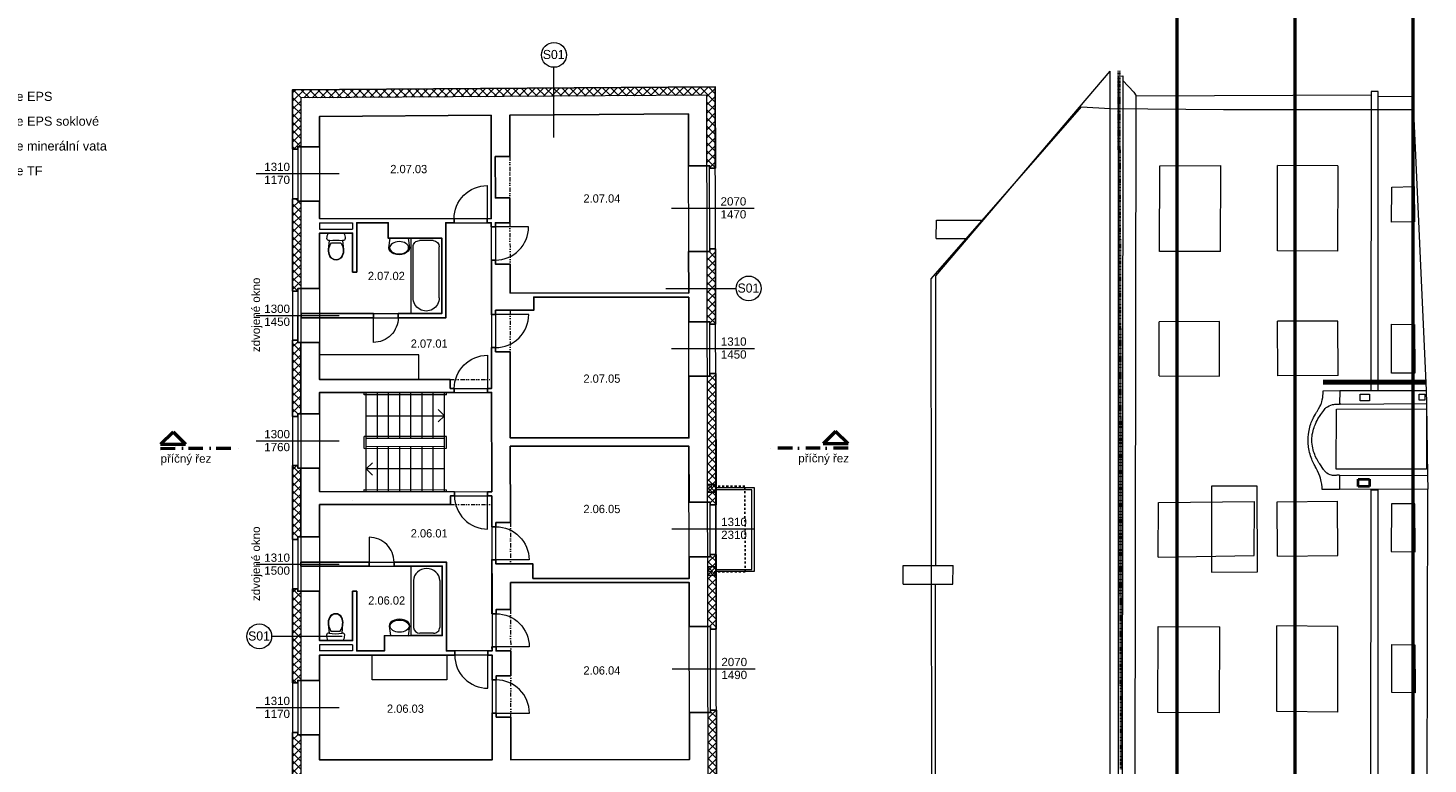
# Model space of a CAD drawing. Extents: x 9439 to 77518, y -36542 to 26174.
# Tile 6 of 7: x 43657 to 77470, y -8940 to 8852. Entities that reach past the tile are written whole.
import ezdxf

# ---------------------------------------------------------------- set-up
doc = ezdxf.new("R2010")
doc.units = 0
doc.header["$MEASUREMENT"] = 0
doc.set_wipeout_variables(frame=1)
for name, pattern in [('DGN Style 4', [0.565042, 0.282344, -0.141172, 0.000352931, -0.141172]), ('Wipeout_Contour', [1000, 0, -1000]), ('Čerchovaná', [670.277762, 352.777767, -176.388884, 0, -141.111112]), ('Čerchovaná se dvěma tečkami S', [250, 100, -40, 15, -40, 15, -40]), ('čárkovaná S', [100, 50, -50])]:
    doc.linetypes.add(name, pattern=pattern)
for name, color, linetype, lineweight in [('0_Číslo_pera__6', 190, 'Continuous', 70), ('2D BOD_Číslo_pera__1', 7, 'Continuous', 15), ('2D BOD_Číslo_pera__2', 1, 'Continuous', 25), ('2D VÝPLNĚ_Číslo_pera__4', 91, 'Continuous', 13), ('2D ČÁRY_Číslo_pera__1', 7, 'Continuous', 15), ('2D ČÁRY_Číslo_pera__2', 1, 'Continuous', 25), ('2D ČÁRY_Číslo_pera__3', 150, 'Continuous', 13), ('2D ČÁRY_Číslo_pera__5', 231, 'Continuous', 50), ('blok I_hromosvody_Číslo_pera__4', 91, 'Continuous', 13), ('blok I_okapy_Číslo_pera__5', 231, 'Continuous', 50), ('blok I_pohled2_ADSL_Číslo_pera__1', 7, 'Continuous', 15), ('blok I_pohled2_fasáda_Číslo_pera__1', 7, 'Continuous', 15), ('blok I_pohled2_fasáda_Číslo_pera__7', 7, 'Continuous', 20), ('blok I_pohled2_okna_Číslo_pera__3', 150, 'Continuous', 13), ('blok I_pohled2_střecha_Číslo_pera__1', 7, 'Continuous', 15), ('blok I_pohled4_terén_Číslo_pera__4', 91, 'Continuous', 13), ('komín_Číslo_pera__1', 7, 'Continuous', 15), ('NÁBYTEK A ZAŘÍZENÍ_Číslo_pera__3', 150, 'Continuous', 13), ('POZNÁMKY.TEXT_Číslo_pera__4', 91, 'Continuous', 13), ('zdi_Číslo_pera__1', 7, 'Continuous', 15), ('Č.M.', 6, 'Continuous', 13)]:
    doc.layers.add(name, color=color, linetype=linetype, lineweight=lineweight)
for name, color, linetype in [('2D ČÁRY', 7, 'Continuous'), ('NÁBYTEK A ZAŘÍZENÍ', 7, 'Continuous'), ('vodorovné konstrukce', 7, 'Continuous')]:
    doc.layers.add(name, color=color, linetype=linetype)
for name, color, linetype, lineweight, true_color in [('blok I_komíny_Číslo_pera__252', 7, 'Continuous', 13, 0x917be6), ('blok I_pohled2_terén_Číslo_pera__30', 7, 'Continuous', 13, 0xfed4ff), ('blok I_pohled2_zvonky_Číslo_pera__32', 7, 'Continuous', 40, 0x000066), ('vodorovné konstrukce_Číslo_pera__241', 9, 'Continuous', 13, 0x808080)]:
    doc.layers.add(name, color=color, linetype=linetype, lineweight=lineweight, true_color=true_color)
doc.styles.add('GENERATED_STYLE_2', font='arial.ttf')
doc.styles.add('GENERATED_STYLE_3', font='txt')
pattern_1 = [(45, (0, 0), (-98.99495, 98.99495), []), (135, (0, 0), (98.99495, 98.99495), [])]

# ---------------------------------------------------------------- blocks, each defined once
blk = doc.blocks.new('WC s nádržkou 1 11_2')
at = {"linetype": 'Wipeout_Contour', "ltscale": 15629.429493}
blk.add_wipeout([(31, 650), (18, 619), (8, 587), (2, 554), (0, 520), (5, 498), (20, 479), (40, 469), (64, 469), (41, 257), (39, 215), (44, 173), (54, 132), (70, 92), (97, 54), (132, 25), (174, 6), (220, 0), (266, 6), (308, 25), (343, 54), (370, 92), (386, 132), (396, 173), (401, 215), (399, 257), (376, 469), (400, 469), (420, 479), (435, 498), (440, 520), (438, 554), (432, 587), (422, 619), (409, 650)], dxfattribs=at).dxf.layer = 'NÁBYTEK A ZAŘÍZENÍ'
at = {"layer": 'NÁBYTEK A ZAŘÍZENÍ_Číslo_pera__3', "linetype": 'Continuous'}
for p, q in [((2, 554), (0, 520)), ((0, 520), (5, 498)), ((8, 587), (2, 554)), ((5, 498), (20, 479)), ((18, 619), (8, 587)), ((31, 650), (18, 619)), ((20, 479), (40, 469)), ((409, 650), (31, 650)), ((40, 469), (64, 469)), ((64, 469), (41, 257)), ((68, 341), (56, 299)), ((86, 381), (68, 341)), ((107, 419), (86, 381)), ((333, 419), (107, 419)), ((354, 381), (333, 419)), ((372, 341), (354, 381)), ((384, 299), (372, 341)), ((399, 257), (376, 469)), ((376, 469), (400, 469)), ((400, 469), (420, 479)), ((422, 619), (409, 650)), ((420, 479), (435, 498)), ((432, 587), (422, 619)), ((438, 554), (432, 587)), ((435, 498), (440, 520)), ((440, 520), (438, 554)), ((41, 257), (39, 215)), ((39, 215), (44, 173)), ((44, 173), (54, 132)), ((49, 256), (47, 215)), ((47, 215), (52, 174)), ((56, 299), (49, 256)), ((52, 174), (62, 134)), ((54, 132), (70, 92)), ((62, 134), (78, 96)), ((70, 92), (97, 54)), ((78, 96), (102, 60)), ((97, 54), (132, 25)), ((102, 60), (136, 32)), ((132, 25), (174, 6)), ((136, 32), (176, 14)), ((174, 6), (220, 0)), ((176, 14), (220, 8)), ((220, 8), (264, 14)), ((220, 0), (266, 6)), ((264, 14), (304, 32)), ((266, 6), (308, 25)), ((304, 32), (338, 60)), ((308, 25), (343, 54)), ((338, 60), (362, 96)), ((343, 54), (370, 92)), ((362, 96), (378, 134)), ((370, 92), (386, 132)), ((378, 134), (388, 174)), ((391, 256), (384, 299)), ((386, 132), (396, 173)), ((388, 174), (393, 215)), ((393, 215), (391, 256)), ((396, 173), (401, 215)), ((401, 215), (399, 257))]:
    blk.add_line(p, q, dxfattribs=at)
blk.add_ellipse((220, -298), major_axis=(785, 0), ratio=0.9963, start_param=1.370375, end_param=1.771221, dxfattribs=at)
blk = doc.blocks.new('Vana 01 11_2')
at = {"layer": 'NÁBYTEK A ZAŘÍZENÍ_Číslo_pera__3', "linetype": 'Continuous'}
for p, q in [((0, 0), (0, 750)), ((0, 750), (1826, 750)), ((1445, 690), (213, 690)), ((1826, 750), (1826, 0)), ((61, 210), (61, 540)), ((0, 0), (1826, 0)), ((1445, 60), (213, 60))]:
    blk.add_line(p, q, dxfattribs=at)
for centre, major_axis, start_param, end_param in [((213, 540), (152, 0), 1.570796, 3.141593), ((1445, 375), (319, 0), 4.712389, 7.853982), ((213, 210), (152, 0), 3.141593, 4.712389)]:
    blk.add_ellipse(centre, major_axis=major_axis, ratio=0.985946, start_param=start_param, end_param=end_param, dxfattribs=at)
blk = doc.blocks.new('Umyvadlo oválné 11_3')
at = {"linetype": 'Wipeout_Contour', "ltscale": 6090.690526}
blk.add_wipeout([(0, 169), (2, 146), (9, 124), (19, 104), (43, 74), (73, 49), (129, 22), (188, 6), (250, 0), (312, 6), (371, 22), (427, 49), (457, 74), (481, 104), (491, 124), (498, 146), (500, 169), (469, 400), (31, 400), (-1, 169)], dxfattribs=at).dxf.layer = 'NÁBYTEK A ZAŘÍZENÍ'
at = {"layer": 'NÁBYTEK A ZAŘÍZENÍ_Číslo_pera__3', "linetype": 'Continuous'}
for p, q in [((31, 400), (-1, 169)), ((32, 400), (31, 400)), ((469, 400), (31, 400)), ((469, 400), (468, 400)), ((500, 169), (469, 400))]:
    blk.add_line(p, q, dxfattribs=at)
blk.add_ellipse((249, 169), major_axis=(-250, 0), ratio=0.674026, start_param=0, end_param=3.141593, dxfattribs=at)
blk.add_ellipse((250, 169), major_axis=(-229, 0), ratio=0.643386, dxfattribs=at)
blk = doc.blocks.new('WC s nádržkou 1 11')
at = {"linetype": 'Wipeout_Contour', "ltscale": 15629.429493}
blk.add_wipeout([(31, 650), (18, 619), (8, 587), (2, 554), (0, 520), (5, 498), (20, 479), (40, 469), (64, 469), (41, 257), (39, 215), (44, 173), (54, 132), (70, 92), (97, 54), (132, 25), (174, 6), (220, 0), (266, 6), (308, 25), (343, 54), (370, 92), (386, 132), (396, 173), (401, 215), (399, 257), (376, 469), (400, 469), (420, 479), (435, 498), (440, 520), (438, 554), (432, 587), (422, 619), (409, 650)], dxfattribs=at).dxf.layer = 'NÁBYTEK A ZAŘÍZENÍ'
at = {"layer": 'NÁBYTEK A ZAŘÍZENÍ_Číslo_pera__3', "linetype": 'Continuous'}
for p, q in [((2, 554), (0, 520)), ((0, 520), (5, 498)), ((8, 587), (2, 554)), ((5, 498), (20, 479)), ((18, 619), (8, 587)), ((31, 650), (18, 619)), ((20, 479), (40, 469)), ((409, 650), (31, 650)), ((40, 469), (64, 469)), ((64, 469), (41, 257)), ((68, 341), (56, 299)), ((86, 381), (68, 341)), ((107, 419), (86, 381)), ((333, 419), (107, 419)), ((354, 381), (333, 419)), ((372, 341), (354, 381)), ((384, 299), (372, 341)), ((399, 257), (376, 469)), ((376, 469), (400, 469)), ((400, 469), (420, 479)), ((422, 619), (409, 650)), ((420, 479), (435, 498)), ((432, 587), (422, 619)), ((438, 554), (432, 587)), ((435, 498), (440, 520)), ((440, 520), (438, 554)), ((41, 257), (39, 215)), ((39, 215), (44, 173)), ((44, 173), (54, 132)), ((49, 256), (47, 215)), ((47, 215), (52, 174)), ((56, 299), (49, 256)), ((52, 174), (62, 134)), ((54, 132), (70, 92)), ((62, 134), (78, 96)), ((70, 92), (97, 54)), ((78, 96), (102, 60)), ((97, 54), (132, 25)), ((102, 60), (136, 32)), ((132, 25), (174, 6)), ((136, 32), (176, 14)), ((174, 6), (220, 0)), ((176, 14), (220, 8)), ((220, 8), (264, 14)), ((220, 0), (266, 6)), ((264, 14), (304, 32)), ((266, 6), (308, 25)), ((304, 32), (338, 60)), ((308, 25), (343, 54)), ((338, 60), (362, 96)), ((343, 54), (370, 92)), ((362, 96), (378, 134)), ((370, 92), (386, 132)), ((378, 134), (388, 174)), ((391, 256), (384, 299)), ((386, 132), (396, 173)), ((388, 174), (393, 215)), ((393, 215), (391, 256)), ((396, 173), (401, 215)), ((401, 215), (399, 257))]:
    blk.add_line(p, q, dxfattribs=at)
blk.add_ellipse((220, -298), major_axis=(785, 0), ratio=0.9963, start_param=1.370375, end_param=1.771221, dxfattribs=at)
blk = doc.blocks.new('Vana 01 11_4')
at = {"layer": 'NÁBYTEK A ZAŘÍZENÍ_Číslo_pera__3', "linetype": 'Continuous'}
for p, q in [((0, 0), (0, 751)), ((0, 751), (1678, 751)), ((1329, 691), (196, 691)), ((1678, 751), (1678, 0)), ((56, 210), (56, 541)), ((0, 0), (1678, 0)), ((1329, 60), (196, 60))]:
    blk.add_line(p, q, dxfattribs=at)
for centre, major_axis, start_param, end_param in [((196, 541), (0, 150), 0, 1.570796), ((1329, 375), (0, 315), 3.141593, 6.283185), ((196, 210), (0, 150), 1.570796, 3.141593)]:
    blk.add_ellipse(centre, major_axis=major_axis, ratio=0.931448, start_param=start_param, end_param=end_param, dxfattribs=at)
blk = doc.blocks.new('Umyvadlo oválné 11_4')
at = {"linetype": 'Wipeout_Contour', "ltscale": 6090.690526}
blk.add_wipeout([(0, 169), (2, 146), (9, 124), (19, 104), (43, 74), (73, 49), (129, 22), (188, 6), (250, 0), (312, 6), (371, 22), (427, 49), (457, 74), (481, 104), (491, 124), (498, 146), (500, 169), (469, 400), (31, 400), (-1, 169)], dxfattribs=at).dxf.layer = 'NÁBYTEK A ZAŘÍZENÍ'
at = {"layer": 'NÁBYTEK A ZAŘÍZENÍ_Číslo_pera__3', "linetype": 'Continuous'}
for p, q in [((31, 400), (-1, 169)), ((32, 400), (31, 400)), ((469, 400), (31, 400)), ((469, 400), (468, 400)), ((500, 169), (469, 400))]:
    blk.add_line(p, q, dxfattribs=at)
blk.add_ellipse((249, 169), major_axis=(-250, 0), ratio=0.674026, start_param=0, end_param=3.141593, dxfattribs=at)
blk.add_ellipse((250, 169), major_axis=(-229, 0), ratio=0.643386, dxfattribs=at)
blk = doc.blocks.new('LINE_13061', base_point=(51242, -5854))
at = {"layer": 'vodorovné konstrukce_Číslo_pera__241', "linetype": 'Continuous'}
blk.add_line((51242, -5854), (49542, -5854), dxfattribs=at)
blk.add_circle((49242, -5854), 300, dxfattribs=at)
blk = doc.blocks.new('LINE_13063', base_point=(56360, 6201))
at = {"layer": 'vodorovné konstrukce_Číslo_pera__241', "linetype": 'Continuous'}
blk.add_line((56360, 6201), (56360, 7901), dxfattribs=at)
blk.add_circle((56360, 8201), 300, dxfattribs=at)
blk = doc.blocks.new('LINE_13307', base_point=(59062, 2556))
at = {"layer": 'vodorovné konstrukce_Číslo_pera__241', "linetype": 'Continuous'}
blk.add_line((59062, 2556), (60762, 2556), dxfattribs=at)
blk.add_circle((61062, 2556), 300, dxfattribs=at)
blk = doc.blocks.new('LINE_13733', base_point=(53715, -1807))
at = {"layer": '2D ČÁRY_Číslo_pera__3', "linetype": 'Continuous'}
for p, q in [((51825, -1807), (51975, -1657)), ((53715, -1807), (51825, -1807)), ((51825, -1807), (51975, -1957))]:
    blk.add_line(p, q, dxfattribs=at)
blk = doc.blocks.new('LINE_13734', base_point=(51825, -520))
at = {"layer": '2D ČÁRY_Číslo_pera__3', "linetype": 'Continuous'}
for p, q in [((51825, -520), (53715, -520)), ((53715, -520), (53565, -370)), ((53715, -520), (53565, -670))]:
    blk.add_line(p, q, dxfattribs=at)

msp = doc.modelspace()

# ---------------------------------------------------------------- hatches: boundary and pattern name
at = {"layer": '2D VÝPLNĚ_Číslo_pera__4', "linetype": 'Continuous'}
h = msp.add_hatch(dxfattribs=at)
h.set_pattern_fill('TEPELNA_IZOLACE_EPS', color=256, style=0, pattern_type=2)
h.set_pattern_definition(pattern_1)
h.paths.add_polyline_path([(59996, 7226), (60056, 7226), (60059, 5523), (60119, 5523), (60120, 5463), (60260, 5463), (60256, 7427), (50048, 7359), (50048, 5922), (50172, 5922), (50172, 5982), (50248, 5982), (50248, 7160)], flags=0)
h = msp.add_hatch(dxfattribs=at)
h.set_pattern_fill('TEPELNA_IZOLACE_EPS', color=256, style=0, pattern_type=2)
h.set_pattern_definition(pattern_1)
h.paths.add_polyline_path([(50048, 2491), (50172, 2491), (50172, 2551), (50248, 2551), (50248, 4666), (50172, 4666), (50172, 4726), (50048, 4726)], flags=0)
h = msp.add_hatch(dxfattribs=at)
h.set_pattern_fill('TEPELNA_IZOLACE_EPS', color=256, style=0, pattern_type=2)
h.set_pattern_definition(pattern_1)
h.paths.add_polyline_path([(60263, 3511), (60123, 3510), (60123, 3450), (60063, 3450), (60064, 1752), (60124, 1752), (60124, 1692), (60264, 1693)], flags=0)
h = msp.add_hatch(dxfattribs=at)
h.set_pattern_fill('TEPELNA_IZOLACE_EPS', color=256, style=0, pattern_type=2)
h.set_pattern_definition(pattern_1)
h.paths.add_polyline_path([(50048, 1307), (50048, -538), (50172, -538), (50172, -478), (50248, -478), (50248, 1247), (50172, 1247), (50172, 1307)], flags=0)
h = msp.add_hatch(dxfattribs=at)
h.set_pattern_fill('TEPELNA_IZOLACE_EPS', color=256, style=0, pattern_type=2)
h.set_pattern_definition(pattern_1)
h.paths.add_polyline_path([(60134, -2672), (60274, -2672), (60268, 499), (60128, 499), (60128, 439), (60068, 439), (60074, -2612), (60134, -2612)], flags=0)
h = msp.add_hatch(dxfattribs=at)
h.set_pattern_fill('TEPELNA_IZOLACE_EPS', color=256, style=0, pattern_type=2)
h.set_pattern_definition(pattern_1)
h.paths.add_polyline_path([(50248, -3451), (50248, -1787), (50172, -1787), (50172, -1727), (50048, -1727), (50048, -3511), (50172, -3511), (50172, -3451)], flags=0)
h = msp.add_hatch(dxfattribs=at)
h.set_pattern_fill('TEPELNA_IZOLACE_EPS', color=256, style=0, pattern_type=2)
h.set_pattern_definition(pattern_1)
h.paths.add_polyline_path([(60276, -3872), (60136, -3873), (60136, -3933), (60076, -3933), (60079, -5618), (60139, -5618), (60139, -5677), (60279, -5677)], flags=0)
h = msp.add_hatch(dxfattribs=at)
h.set_pattern_fill('TEPELNA_IZOLACE_EPS', color=256, style=0, pattern_type=2)
h.set_pattern_definition(pattern_1)
h.paths.add_polyline_path([(50048, -6977), (50172, -6977), (50172, -6917), (50248, -6917), (50248, -4764), (50172, -4764), (50172, -4704), (50048, -4704)], flags=0)
h = msp.add_hatch(dxfattribs=at)
h.set_pattern_fill('TEPELNA_IZOLACE_EPS', color=256, style=0, pattern_type=2)
h.set_pattern_definition(pattern_1)
h.paths.add_polyline_path([(60282, -7635), (60142, -7636), (60142, -7696), (60082, -7696), (60088, -10869), (60148, -10869), (60148, -10929), (60288, -10928)], flags=0)
h = msp.add_hatch(dxfattribs=at)
h.set_pattern_fill('TEPELNA_IZOLACE_EPS', color=256, style=0, pattern_type=2)
h.set_pattern_definition(pattern_1)
h.paths.add_polyline_path([(50248, -9920), (50248, -8234), (50172, -8234), (50172, -8174), (50048, -8174), (50048, -9980), (50172, -9980), (50172, -9920)], flags=0)

# ---------------------------------------------------------------- linework, layer by layer
at = {"layer": '0_Číslo_pera__6', "linetype": 'Continuous'}
msp.add_line((74936, 287), (77425, 290), dxfattribs=at)
at = {"layer": '2D BOD_Číslo_pera__1', "linetype": 'Continuous', "flags": 128}
for points in [[(60073, -2373), (60073, -2173), (60273, -2173), (60273, -2373)], [(60273, -4288), (60273, -2258), (61193, -2258), (61193, -4288)], [(60273, -4238), (61143, -4238), (61143, -2308), (60273, -2308)], [(60073, -4173), (60073, -4373), (60273, -4373), (60273, -4173)]]:
    msp.add_lwpolyline(points, close=True, dxfattribs=at)
at = {"layer": '2D BOD_Číslo_pera__2', "linetype": 'Continuous', "flags": 128}
for points in [[(59609, 5523), (60119, 5523), (60120, 5463), (60260, 5463), (60256, 7427), (50048, 7359), (50048, 5922), (50172, 5922), (50172, 5982), (50698, 5982)], [(50698, 4666), (50172, 4666), (50172, 4726), (50048, 4726), (50048, 2491), (50172, 2491), (50172, 2551), (50698, 2551)], [(59614, 1752), (60124, 1752), (60124, 1692), (60264, 1693), (60263, 3511), (60123, 3510), (60123, 3450), (59613, 3450)], [(50698, 1247), (50172, 1247), (50172, 1307), (50048, 1307), (50048, -538), (50172, -538), (50172, -478), (50698, -478)], [(59624, -2612), (60134, -2612), (60134, -2672), (60274, -2672), (60268, 499), (60128, 499), (60128, 439), (59618, 439)], [(50698, -1787), (50172, -1787), (50172, -1727), (50048, -1727), (50048, -3511), (50172, -3511), (50172, -3451), (50698, -3451)], [(59629, -5618), (60139, -5618), (60139, -5677), (60279, -5677), (60276, -3872), (60136, -3873), (60136, -3933), (59626, -3933)], [(59638, -10869), (60148, -10869), (60148, -10929), (60288, -10928), (60282, -7635), (60142, -7636), (60142, -7696), (59632, -7696)], [(50698, -8234), (50172, -8234), (50172, -8174), (50048, -8174), (50048, -9980), (50172, -9980), (50172, -9920), (50698, -9920)]]:
    msp.add_lwpolyline(points, dxfattribs=at)
at = {"layer": '2D ČÁRY_Číslo_pera__1', "linetype": 'Continuous'}
for p, q in [((60256, 7427), (50048, 7359)), ((50048, 7359), (50048, -16803)), ((60056, 7226), (50248, 7160)), ((50248, 7160), (50248, -14687)), ((59996, 7226), (59996, 7226)), ((60116, -26726), (60056, 7226)), ((60316, -26926), (60256, 7427)), ((59607, 6773), (55292, 6744)), ((59615, 2444), (59607, 6773)), ((54842, 6741), (50698, 6713)), ((50698, 6713), (50698, 4243)), ((50172, 5922), (50048, 5922)), ((50172, 5982), (50698, 5982)), ((50172, 5982), (50172, 4666)), ((54943, 5743), (55295, 5744)), ((60119, 5523), (59609, 5523)), ((60123, 3450), (60119, 5523)), ((60120, 5463), (60260, 5463)), ((54946, 4743), (55296, 4744)), ((50172, 4726), (50048, 4726)), ((50172, 4666), (50698, 4666)), ((50698, 4243), (54846, 4243)), ((50698, 4143), (51498, 4143)), ((50698, 4143), (50698, 3993)), ((51498, 4143), (51498, 3993)), ((51598, 4143), (52359, 4143)), ((51598, 4143), (51598, 2951)), ((53747, 4143), (54847, 4143)), ((54946, 4143), (55298, 4144)), ((50698, 3893), (50698, 354)), ((51498, 3893), (51498, 2951)), ((60123, 3450), (59613, 3450)), ((60123, 3510), (60263, 3511)), ((54948, 3143), (55299, 3144)), ((51498, 2951), (51598, 2951)), ((50172, 2491), (50048, 2491)), ((50172, 2551), (50698, 2551)), ((50172, 2551), (50172, 1247)), ((59621, -1059), (59615, 2344)), ((50172, 1898), (50048, 1898)), ((50048, 1898), (50048, 1307)), ((50172, 1247), (50172, 1898)), ((50248, 1949), (53650, 1949)), ((50253, 1849), (53750, 1849)), ((60124, 1752), (59614, 1752)), ((60128, 439), (60124, 1752)), ((60124, 1692), (60264, 1693)), ((50172, 1307), (50048, 1307)), ((50048, 1307), (50048, -538)), ((50172, 1247), (50698, 1247)), ((50248, 1247), (50172, 1247)), ((50248, -478), (50248, 1247)), ((54952, 1026), (55302, 1027)), ((50698, 354), (53854, 352)), ((53854, 140), (53854, 352)), ((60128, 439), (59618, 439)), ((60128, 499), (60268, 499)), ((50698, 44), (50698, -2356)), ((50698, 44), (54853, 41)), ((51825, -2357), (51825, 32)), ((52095, -1072), (52095, 32)), ((52365, -1072), (52365, 32)), ((52635, -1072), (52635, 32)), ((52905, -1072), (52905, 32)), ((53175, -1072), (53175, 32)), ((53445, -1072), (53445, 32)), ((53715, -2357), (53715, 32)), ((53854, 140), (54853, 140)), ((50172, -538), (50048, -538)), ((50048, -538), (50172, -538)), ((50172, -478), (50698, -478)), ((50172, -478), (50172, -1787)), ((50172, -538), (50172, -478)), ((50172, -478), (50248, -478)), ((53715, -1072), (51825, -1072)), ((51825, -1261), (53715, -1256)), ((52095, -2357), (52095, -1260)), ((52365, -2357), (52365, -1259)), ((52635, -2357), (52635, -1259)), ((52905, -2357), (52905, -1258)), ((53175, -2357), (53175, -1257)), ((53445, -2357), (53445, -1257)), ((55305, -1059), (59621, -1059)), ((55306, -1259), (59621, -1259)), ((59627, -4453), (59621, -1259)), ((50172, -1727), (50048, -1727)), ((50172, -1727), (50048, -1727)), ((50048, -1727), (50048, -3511)), ((50172, -1727), (50048, -1727)), ((50048, -1727), (50048, -3511)), ((50172, -1787), (50172, -1727)), ((50172, -1787), (50172, -1727)), ((50172, -1787), (50698, -1787)), ((50248, -1787), (50172, -1787)), ((50248, -1787), (50172, -1787)), ((50248, -3451), (50248, -1787)), ((50248, -3451), (50248, -1787)), ((50698, -2356), (54857, -2359)), ((60073, -2173), (60273, -2373)), ((60273, -2173), (60073, -2373)), ((50698, -2667), (53858, -2669)), ((51498, -2563), (51498, -2563)), ((53858, -2458), (53858, -2669)), ((53858, -2458), (54858, -2458)), ((60134, -2612), (59624, -2612)), ((60136, -3933), (60134, -2612)), ((60134, -2672), (60274, -2672)), ((54958, -3103), (55309, -3103)), ((50172, -3511), (50048, -3511)), ((50048, -3511), (50172, -3511)), ((50048, -3511), (50172, -3511)), ((50172, -3451), (50698, -3451)), ((50172, -3451), (50172, -4764)), ((50172, -3511), (50172, -3451)), ((50172, -3451), (50248, -3451)), ((50172, -3511), (50172, -3451)), ((50172, -3451), (50248, -3451)), ((50248, -4057), (53761, -4057)), ((60136, -3933), (59626, -3933)), ((60136, -3873), (60276, -3872)), ((50248, -4157), (53661, -4157)), ((60073, -4373), (60273, -4173)), ((60273, -4373), (60073, -4173)), ((50172, -4704), (50048, -4704)), ((55311, -4553), (59627, -4553)), ((55853, -4453), (59627, -4453)), ((59634, -8830), (59627, -4553)), ((50172, -4764), (50698, -4764)), ((51498, -4764), (51598, -4764)), ((51498, -4764), (51498, -5957)), ((51598, -4764), (51598, -6207)), ((54962, -5207), (55313, -5207)), ((60139, -5618), (59629, -5618)), ((60142, -7696), (60139, -5618)), ((60139, -5677), (60279, -5677)), ((51498, -6057), (51498, -6207)), ((51498, -6207), (50698, -6207)), ((54864, -6307), (50698, -6307)), ((50698, -6307), (50698, -8842)), ((52266, -6207), (51598, -6207)), ((54864, -6207), (53761, -6207)), ((54962, -6207), (55315, -6207)), ((50172, -6977), (50048, -6977)), ((50172, -6917), (50698, -6917)), ((50172, -6917), (50172, -8234)), ((54966, -6807), (55315, -6807)), ((60142, -7696), (59632, -7696)), ((60142, -7636), (60282, -7635)), ((54966, -7807), (55318, -7807)), ((50172, -8174), (50048, -8174)), ((50172, -8234), (50698, -8234))]:
    msp.add_line(p, q, dxfattribs=at)
at = {"layer": '2D ČÁRY_Číslo_pera__1', "linetype": 'Čerchovaná se dvěma tečkami S'}
for p, q in [((53854, 352), (54853, 353)), ((53858, -2669), (54858, -2667)), ((55318, -7807), (55315, -6807))]:
    msp.add_line(p, q, dxfattribs=at)
at = {"layer": '2D ČÁRY_Číslo_pera__1', "linetype": 'Continuous', "flags": 128}
for points in [[(53947, 4142), (53947, 4242, -0.414214), (54747, 5042), (54747, 4242), (54747, 4143)], [(54848, 3243), (54948, 3243, 0.414214), (55746, 4045), (54946, 4043), (54847, 4043)], [(52598, 1949), (52598, 1851, -0.414214), (51998, 1251), (51998, 1851), (51998, 1951)], [(54852, 1126), (54952, 1126, 0.414214), (55750, 1928), (54950, 1926), (54850, 1926)], [(53954, 40), (53954, 140, -0.414214), (54754, 940), (54754, 140), (54754, 41)], [(53958, -2358), (53958, -2459, 0.414214), (54758, -3259), (54758, -2459), (54758, -2359)], [(53958, -2358), (53958, -2459, 0.414214), (54758, -3259), (54758, -2459), (54758, -2359)], [(54858, -3203), (54958, -3203, -0.414214), (55758, -4003), (54958, -4003), (54859, -4003)], [(52498, -4157), (52498, -4060, 0.414214), (51898, -3460), (51898, -4060), (51898, -4159)], [(54862, -5307), (54962, -5307, -0.414214), (55762, -6107), (54962, -6107), (54863, -6107)], [(53964, -6207), (53964, -6307, 0.414214), (54764, -7107), (54764, -6307), (54764, -6207)], [(54867, -7707), (54966, -7707), (55766, -7707, 0.414214), (54966, -6907), (54865, -6907)]]:
    msp.add_lwpolyline(points, format="xyb", dxfattribs=at)
at = {"layer": '2D ČÁRY_Číslo_pera__2', "linetype": 'čárkovaná S'}
for p, q in [((60973, -2220), (60073, -2220)), ((60976, -4296), (60973, -2220)), ((60976, -4296), (60076, -4296))]:
    msp.add_line(p, q, dxfattribs=at)
at = {"layer": '2D ČÁRY_Číslo_pera__2', "linetype": 'Continuous', "flags": 128}
for points in [[(59613, 3450), (59615, 2444), (55299, 2447), (55299, 3144), (54948, 3143), (54948, 3243), (54848, 3243), (54850, 1926), (54950, 1926), (54949, 2027), (55872, 2027), (55873, 2347), (59615, 2344), (59614, 1752)], [(50698, -478), (50698, 44), (53954, 40), (53954, 140), (53854, 140), (53854, 352), (50698, 354), (50698, 1247)], [(59624, -2612), (59621, -1259), (55306, -1259), (55309, -3103), (54958, -3103), (54958, -3203), (54858, -3203), (54858, -2458), (54758, -2459), (54758, -2359), (54857, -2359), (54853, 41), (54754, 41), (54754, 140), (54853, 140), (54852, 1126), (54952, 1126), (54952, 1026), (55302, 1027), (55305, -1059), (59621, -1059), (59618, 439)], [(50698, -3451), (50698, -2667), (53858, -2669), (53858, -2458), (53958, -2459), (53958, -2358), (50698, -2356), (50698, -1787)], [(59629, -5618), (59627, -4553), (55311, -4553), (55313, -5207), (54962, -5207), (54962, -5307), (54862, -5307), (54859, -4003), (54958, -4003), (54958, -4103), (55851, -4103), (55853, -4453), (59627, -4453), (59626, -3933)], [(59632, -7696), (59634, -8830), (55318, -8836), (55318, -7807), (54966, -7807), (54966, -7707), (54867, -7707), (54868, -8836), (50698, -8842), (50698, -8234)]]:
    msp.add_lwpolyline(points, dxfattribs=at)
for points in [[(50253, 1849), (51998, 1849), (51998, 1951), (50253, 1951)], [(50248, -4157), (51898, -4157), (51898, -4057), (50248, -4057)], [(54764, -6207), (54764, -6307), (54864, -6307), (54865, -6907), (54966, -6907), (54966, -6807), (55315, -6807), (55315, -6207), (54962, -6207), (54962, -6107), (54863, -6107), (54864, -6207)]]:
    msp.add_lwpolyline(points, close=True, dxfattribs=at)
at = {"layer": '2D ČÁRY_Číslo_pera__3', "linetype": 'Continuous'}
for p, q in [((51775, -18), (51775, 32)), ((53765, -18), (53765, 32)), ((53765, -18), (51775, -18)), ((53765, -1022), (51775, -1022)), ((51775, -1311), (51775, -1022)), ((51775, -1311), (53765, -1306)), ((53765, -1306), (53765, -1022)), ((51775, -2306), (53765, -2311)), ((51775, -2357), (51775, -2306)), ((53765, -2361), (53765, -2311))]:
    msp.add_line(p, q, dxfattribs=at)
at = {"layer": '2D ČÁRY_Číslo_pera__3', "linetype": 'Continuous', "flags": 128}
for points in [[(50698, 354), (53098, 354), (53098, 954), (50698, 954)], [(51973, -6907), (51973, -6307), (53773, -6307), (53773, -6907)]]:
    msp.add_lwpolyline(points, close=True, dxfattribs=at)
at = {"layer": '2D ČÁRY_Číslo_pera__5', "linetype": 'Continuous'}
for p, q in [((74261, -32517), (74261, 15237)), ((77111, -32435), (77111, 15360)), ((71411, -32599), (71411, 15115)), ((46860, -1210), (47160, -910)), ((47160, -910), (47460, -1210)), ((63164, -903), (62864, -1203)), ((63464, -1203), (63164, -903)), ((46860, -1210), (47460, -1210)), ((63464, -1203), (62864, -1203))]:
    msp.add_line(p, q, dxfattribs=at)
at = {"layer": '2D ČÁRY_Číslo_pera__5', "linetype": 'Čerchovaná'}
for p, q in [((46860, -1310), (48860, -1303)), ((63464, -1303), (61464, -1303))]:
    msp.add_line(p, q, dxfattribs=at)
at = {"layer": 'blok I_hromosvody_Číslo_pera__4', "linetype": 'Continuous'}
for p, q in [((65474, 2786), (69103, 6948)), ((69103, 6948), (69797, 6909)), ((69797, 6909), (72534, 6885)), ((72534, 6885), (77109, 6882)), ((65494, -20745), (65474, 2786))]:
    msp.add_line(p, q, dxfattribs=at)
at = {"layer": 'blok I_komíny_Číslo_pera__252', "linetype": 'Continuous'}
for p, q in [((65594, 3766), (65600, 4203)), ((65600, 4203), (66728, 4203)), ((65594, 3766), (66356, 3766)), ((64794, -4591), (64796, -4145)), ((64796, -4145), (66000, -4145)), ((65997, -4591), (66000, -4145)), ((64794, -4591), (65997, -4591))]:
    msp.add_line(p, q, dxfattribs=at)
at = {"layer": 'blok I_okapy_Číslo_pera__5', "linetype": 'DGN Style 4'}
msp.add_line((70071, -9072), (70008, 7813), dxfattribs=at)
at = {"layer": 'blok I_pohled2_ADSL_Číslo_pera__1', "linetype": 'Continuous'}
for p, q in [((75828, -157), (75828, 3)), ((75828, 3), (76058, 3)), ((76058, 3), (76058, -157)), ((76058, -157), (75828, -157)), ((77253, -142), (77253, -2)), ((77253, -2), (77393, -2)), ((77393, -142), (77253, -142)), ((77393, -2), (77393, -142))]:
    msp.add_line(p, q, dxfattribs=at)
at = {"layer": 'blok I_pohled2_fasáda_Číslo_pera__1', "linetype": 'Continuous'}
for p, q in [((69991, 7689), (70102, 7697)), ((69996, -27222), (69991, 7689)), ((70102, 7697), (70070, -27219)), ((70102, 7697), (70099, 7579)), ((70099, 7579), (70368, 7300)), ((70368, 7300), (70422, 7210)), ((70379, -26735), (70422, 7210)), ((70422, 7210), (76098, 7234)), ((76098, 7313), (76091, 89)), ((76266, 7316), (76098, 7313)), ((76266, 89), (76266, 7316)), ((76266, 7201), (77113, 7197)), ((74937, 84), (75340, 88)), ((75340, 88), (75334, -242)), ((75340, 88), (75368, 88)), ((75368, 88), (77434, 90)), ((76091, 89), (76266, 89)), ((75362, -241), (75334, -242)), ((75362, -241), (77439, -227)), ((75335, -1960), (75333, -2303)), ((77462, -1974), (75335, -1967)), ((73348, -2220), (72242, -2227)), ((72242, -2227), (72242, -4306)), ((73351, -4296), (73348, -2220)), ((75333, -2303), (74916, -2301)), ((75333, -2294), (77470, -2287)), ((76088, -2308), (76065, -26789)), ((76088, -2308), (76266, -2308)), ((76266, -26788), (76266, -2308)), ((72242, -4306), (73351, -4296))]:
    msp.add_line(p, q, dxfattribs=at)
at = {"layer": 'blok I_pohled2_fasáda_Číslo_pera__7', "linetype": 'Continuous'}
for points, knots in [([(74916, -2301), (74914, -2232), (74902, -2131), (74874, -2034), (74856, -1972), (74820, -1878), (74767, -1786), (74767, -1786), (74747, -1751), (74747, -1751), (74712, -1689), (74667, -1593), (74636, -1494), (74599, -1376), (74581, -1258), (74576, -1179), (74571, -1105), (74574, -992), (74596, -879), (74619, -761), (74658, -658), (74690, -594), (74690, -594), (74719, -543), (74752, -483), (74762, -466), (74776, -441), (74790, -416), (74835, -334), (74887, -237), (74887, -237), (74893, -224), (74915, -158), (74927, -79), (74936, -19), (74938, 42), (74937, 84)], [0, 0, 0, 0, 1, 1, 1, 2, 2, 2, 3, 3, 3, 4, 4, 4, 5, 5, 5, 6, 6, 6, 7, 7, 7, 8, 8, 8, 9, 9, 9, 10, 10, 10, 11, 11, 11, 12, 12, 12, 12]), ([(75335, -1960), (75333, -1960), (75304, -1960), (75304, -1960), (75304, -1960), (75272, -1961), (75272, -1961), (75272, -1961), (75251, -1962), (75251, -1962), (75246, -1962), (75225, -1963), (75209, -1963), (75209, -1963), (75188, -1964), (75188, -1964), (75188, -1964), (75167, -1964), (75167, -1964), (75131, -1960), (75079, -1944), (75030, -1909), (75008, -1894), (74989, -1874), (74977, -1860), (74968, -1849), (74960, -1838), (74954, -1830), (74954, -1830), (74946, -1812), (74934, -1796), (74934, -1796), (74871, -1711), (74871, -1711), (74827, -1647), (74771, -1551), (74733, -1455), (74699, -1369), (74665, -1241), (74665, -1113), (74664, -984), (74697, -856), (74730, -770), (74755, -706), (74788, -642), (74813, -599), (74830, -569), (74859, -526), (74929, -427), (74929, -427), (74953, -391), (74953, -391), (74972, -365), (75003, -330), (75040, -305), (75092, -269), (75152, -252), (75195, -246), (75195, -246), (75221, -245), (75221, -245), (75221, -245), (75238, -244), (75238, -244), (75238, -244), (75256, -244), (75256, -244), (75256, -244), (75264, -244), (75264, -244), (75264, -244), (75282, -243), (75282, -243), (75285, -243), (75308, -242), (75308, -242), (75308, -242), (75325, -242), (75325, -242), (75325, -242), (75332, -242), (75332, -242), (75332, -242), (75334, -242), (75334, -242)], [0, 0, 0, 0, 1, 1, 1, 2, 2, 2, 3, 3, 3, 4, 4, 4, 5, 5, 5, 6, 6, 6, 7, 7, 7, 8, 8, 8, 9, 9, 9, 10, 10, 10, 11, 11, 11, 12, 12, 12, 13, 13, 13, 14, 14, 14, 15, 15, 15, 16, 16, 16, 17, 17, 17, 18, 18, 18, 19, 19, 19, 20, 20, 20, 21, 21, 21, 22, 22, 22, 23, 23, 23, 24, 24, 24, 25, 25, 25, 26, 26, 26, 27, 27, 27, 28, 28, 28, 28])]:
    msp.add_open_spline(points, degree=3, knots=knots, dxfattribs=at)
at = {"layer": 'blok I_pohled2_okna_Číslo_pera__3', "linetype": 'Continuous'}
for p, q in [((70986, 3449), (70996, 5522)), ((70996, 5522), (72469, 5525)), ((72459, 3453), (72469, 5525)), ((73834, 3465), (73839, 5526)), ((75292, 5522), (73839, 5526)), ((75292, 5522), (75287, 3461)), ((76591, 4156), (76596, 5006)), ((76596, 5006), (77135, 5017)), ((77135, 5017), (77140, 4165)), ((77140, 4165), (76591, 4156)), ((72459, 3453), (70986, 3449)), ((75287, 3461), (73834, 3465)), ((70977, 441), (70979, 1752)), ((72436, 1754), (70979, 1752)), ((72438, 435), (72436, 1754)), ((75296, 1768), (73839, 1765)), ((73841, 445), (73839, 1765)), ((75298, 448), (75296, 1768)), ((76592, 511), (76588, 1689)), ((76588, 1689), (77146, 1683)), ((77146, 1683), (77155, 512)), ((70977, 441), (72438, 435)), ((75298, 448), (73841, 445)), ((77155, 512), (76592, 511)), ((75255, -1814), (75263, -361)), ((75263, -361), (77437, -356)), ((77437, -356), (77434, -1810)), ((77434, -1810), (75255, -1814)), ((70957, -3941), (70963, -2617)), ((70963, -2617), (73280, -2591)), ((73274, -3899), (73280, -2591)), ((73828, -2602), (75288, -2586)), ((73836, -3916), (73828, -2602)), ((75296, -3899), (75288, -2586)), ((76587, -2652), (76584, -3803)), ((77151, -2648), (76587, -2652)), ((77163, -3807), (77151, -2648)), ((70957, -3941), (73274, -3899)), ((73836, -3916), (75296, -3899)), ((76584, -3803), (77163, -3807)), ((70941, -7693), (70949, -5615)), ((70949, -5615), (72443, -5624)), ((72435, -7702), (72443, -5624)), ((73822, -7672), (73822, -5602)), ((75292, -5614), (73822, -5602)), ((75292, -7684), (75292, -5614)), ((76594, -7214), (76596, -6054)), ((76596, -6054), (77154, -6059)), ((77154, -6059), (77160, -7217)), ((77160, -7217), (76594, -7214)), ((72435, -7702), (70941, -7693)), ((75292, -7684), (73822, -7672))]:
    msp.add_line(p, q, dxfattribs=at)
at = {"layer": 'blok I_pohled2_střecha_Číslo_pera__1', "linetype": 'Continuous'}
for p, q in [((65586, 2862), (69797, 7806)), ((69788, -27263), (69797, 7806)), ((65580, -4145), (65586, 2862)), ((65571, -13501), (65579, -4591))]:
    msp.add_line(p, q, dxfattribs=at)
at = {"layer": 'blok I_pohled2_terén_Číslo_pera__30', "linetype": 'Continuous'}
for p, q in [((77434, 87), (77113, 7197)), ((77439, -227), (77434, 90)), ((77463, -1978), (77439, -230)), ((77470, -2287), (77462, -1974)), ((77421, -26706), (77465, -2303)), ((77465, -2303), (77470, -2287))]:
    msp.add_line(p, q, dxfattribs=at)
at = {"layer": 'blok I_pohled2_zvonky_Číslo_pera__32', "linetype": 'Continuous'}
for p, q in [((75787, -2231), (75787, -2051)), ((75787, -2051), (76057, -2051)), ((76057, -2231), (75787, -2231)), ((76057, -2051), (76057, -2231))]:
    msp.add_line(p, q, dxfattribs=at)
at = {"layer": 'blok I_pohled4_terén_Číslo_pera__4', "linetype": 'Continuous'}
for p, q in [((51172, 5328), (49172, 5328)), ((59197, 4494), (61197, 4494)), ((51172, 1898), (49172, 1898)), ((59203, 1106), (61203, 1106)), ((51172, -1132), (49172, -1132)), ((59211, -3254), (61211, -3254)), ((51172, -4118), (49172, -4118)), ((59217, -6641), (61217, -6641)), ((51172, -7581), (49172, -7581))]:
    msp.add_line(p, q, dxfattribs=at)
at = {"layer": 'komín_Číslo_pera__1', "linetype": 'Continuous'}
for p, q in [((59615, 2444), (55299, 2447)), ((55872, 2027), (55873, 2347)), ((59615, 2344), (55873, 2347)), ((54949, 2027), (55872, 2027)), ((54958, -4103), (55851, -4103)), ((55851, -4103), (55853, -4453)), ((55851, -4103), (55853, -4453)), ((55854, -4553), (55854, -4553)), ((52266, -6307), (52266, -6311)), ((50698, -8842), (54868, -8836)), ((55318, -8836), (59634, -8830))]:
    msp.add_line(p, q, dxfattribs=at)
at = {"layer": 'zdi_Číslo_pera__1', "linetype": 'Continuous'}
for p, q in [((54842, 6741), (54846, 4243)), ((55292, 6744), (55294, 5744)), ((54943, 5743), (54946, 4743)), ((55296, 4744), (55297, 4144)), ((53747, 4143), (53750, 1849)), ((54847, 4143), (54853, 140)), ((54946, 4143), (54948, 3143)), ((53647, 3774), (53650, 1949)), ((55298, 3144), (55299, 2447)), ((54949, 2027), (54952, 1026)), ((55302, 1027), (55305, -1059)), ((53753, 352), (53753, 351)), ((54853, 41), (54857, -2359)), ((55306, -1259), (55309, -3103)), ((54858, -2458), (54864, -6207)), ((54958, -4103), (54958, -3103)), ((53761, -4057), (53761, -6207)), ((53661, -4157), (53661, -5836)), ((55311, -4553), (55312, -5207)), ((54962, -6207), (54962, -5207)), ((54864, -6307), (54868, -8836)), ((55314, -6207), (55315, -6807)), ((54966, -7807), (54966, -6807)), ((55317, -7807), (55318, -8836))]:
    msp.add_line(p, q, dxfattribs=at)
at = {"layer": 'zdi_Číslo_pera__1', "linetype": 'Čerchovaná se dvěma tečkami S'}
for p, q in [((55295, 5744), (55296, 4744)), ((55298, 4144), (55299, 3144)), ((55300, 2027), (55302, 1027)), ((55309, -3103), (55310, -4103)), ((55313, -5207), (55315, -6207))]:
    msp.add_line(p, q, dxfattribs=at)

# ---------------------------------------------------------------- block references
at = {"layer": '2D ČÁRY', "linetype": 'Continuous'}
for name, p in [('LINE_13734', (51825, -520)), ('LINE_13733', (53715, -1807))]:
    msp.add_blockref(name, p, dxfattribs=at)
at = {"layer": 'NÁBYTEK A ZAŘÍZENÍ', "linetype": 'Continuous', "xscale": -1}
msp.add_blockref('WC s nádržkou 1 11_2', (51318, 3243), dxfattribs=at)
at = {"layer": 'NÁBYTEK A ZAŘÍZENÍ', "linetype": 'Continuous', "xscale": -1, "rotation": 90}
msp.add_blockref('Vana 01 11_2', (53650, 3774), dxfattribs=at)
at = {"layer": 'NÁBYTEK A ZAŘÍZENÍ', "linetype": 'Continuous'}
for name, p, rotation in [('Vana 01 11_4', (53661, -5836), 90), ('WC s nádržkou 1 11', (51306, -5306), 180)]:
    msp.add_blockref(name, p, dxfattribs=dict(at, rotation=rotation))
at = {"layer": 'vodorovné konstrukce', "linetype": 'Continuous'}
for name, p in [('LINE_13063', (56360, 6201)), ('LINE_13307', (59062, 2556))]:
    msp.add_blockref(name, p, dxfattribs=at)

# ---------------------------------------------------------------- texts
at = {"layer": 'POZNÁMKY.TEXT_Číslo_pera__4', "linetype": 'Continuous', "attachment_point": 4}
for s, insert, char_height, style in [('{S01}', (56092, 8210), 220, 'GENERATED_STYLE_3'), ('{S01}', (60795, 2564), 220, 'GENERATED_STYLE_3'), ('{příčný řez}', (46860, -1586), 200, 'GENERATED_STYLE_2'), ('{příčný řez}', (62261, -1578), 200, 'GENERATED_STYLE_2'), ('{S01}', (48975, -5846), 220, 'GENERATED_STYLE_3')]:
    msp.add_mtext(s, dxfattribs=dict(at, insert=insert, char_height=char_height, style=style))
at = {"layer": 'POZNÁMKY.TEXT_Číslo_pera__4', "linetype": 'Continuous', "style": 'GENERATED_STYLE_2'}
for s, insert, char_height, attachment_point, line_spacing_factor in [('{tepelná izolace EPS\\Ptepelná izolace EPS soklové\\Ptepelná izolace minerální vata\\Ptepelná izolace TF}', (41497, 7309), 220, 1, 1.634061), ('{1310\\P1170}', (49674, 5079), 200, 8, 0.938049), ('{2070\\P1470}', (60695, 4245), 200, 8, 0.938049), ('{1300\\P1450}', (49674, 1649), 200, 8, 0.938049), ('{1310\\P1450}', (60701, 857), 200, 8, 0.938049), ('{1300\\P1760}', (49674, -1381), 200, 8, 0.938049), ('{1310\\P2310}', (60709, -3503), 200, 8, 0.938433), ('{1310\\P1500}', (49674, -4367), 200, 8, 0.938049), ('{2070\\P1490}', (60714, -6889), 200, 8, 0.938049), ('{1310\\P1170}', (49674, -7830), 200, 8, 0.938049)]:
    msp.add_mtext(s, dxfattribs=dict(at, insert=insert, char_height=char_height, attachment_point=attachment_point, line_spacing_factor=line_spacing_factor))
at = {"layer": 'POZNÁMKY.TEXT_Číslo_pera__4', "linetype": 'Continuous', "char_height": 200, "attachment_point": 4, "rotation": 90, "style": 'GENERATED_STYLE_2'}
for insert in [(49190, 1016), (49190, -5000)]:
    msp.add_mtext('{zdvojené okno}', dxfattribs=dict(at, insert=insert))
at = {"layer": 'Č.M.', "linetype": 'Continuous', "char_height": 200, "attachment_point": 1, "style": 'GENERATED_STYLE_3'}
for s, insert in [('{2.07.03}', (52407, 5542)), ('{2.07.04}', (57072, 4831)), ('{2.07.02}', (51866, 2958)), ('{2.07.01}', (52901, 1323)), ('{2.07.05}', (57072, 476)), ('{2.06.05}', (57072, -2675)), ('{2.06.01}', (52901, -3264)), ('{2.06.02}', (51874, -4887)), ('{2.06.04}', (57072, -6577)), ('{2.06.03}', (52327, -7502))]:
    msp.add_mtext(s, dxfattribs=dict(at, insert=insert))

# ---------------------------------------------------------------- next in the draw order: linework, layer by layer
at = {"layer": '2D BOD_Číslo_pera__2', "linetype": 'Continuous', "flags": 128}
msp.add_lwpolyline([(50698, -4764), (50172, -4764), (50172, -4704), (50048, -4704), (50048, -6977), (50172, -6977), (50172, -6917), (50698, -6917)], dxfattribs=at)
at = {"layer": '2D ČÁRY_Číslo_pera__1', "linetype": 'Continuous'}
for p, q in [((50698, 3993), (51498, 3993)), ((50698, 3893), (51498, 3893)), ((50698, -2667), (50698, -5957)), ((51498, -5957), (50698, -5957)), ((51498, -6057), (50698, -6057)), ((50698, -6057), (50698, -6207))]:
    msp.add_line(p, q, dxfattribs=at)
at = {"layer": '2D ČÁRY_Číslo_pera__2', "linetype": 'Continuous', "flags": 128}
msp.add_lwpolyline([(50698, 5982), (50698, 6713), (54842, 6741), (54846, 4243), (54747, 4242), (54747, 4143), (54847, 4143), (54847, 4043), (54946, 4043), (54946, 4143), (55298, 4144), (55296, 4744), (54946, 4743), (54943, 5743), (55295, 5744), (55292, 6744), (59607, 6773), (59609, 5523)], dxfattribs=at)

# ---------------------------------------------------------------- next in the draw order: block references
at = {"layer": 'NÁBYTEK A ZAŘÍZENÍ', "linetype": 'Continuous', "xscale": -1, "rotation": 0.1911969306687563}
msp.add_blockref('Umyvadlo oválné 11_3', (52871, 3372), dxfattribs=at)
at = {"layer": 'NÁBYTEK A ZAŘÍZENÍ', "linetype": 'Continuous', "rotation": 179.8088030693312}
msp.add_blockref('Umyvadlo oválné 11_4', (52882, -5438), dxfattribs=at)
at = {"layer": 'vodorovné konstrukce', "linetype": 'Continuous'}
msp.add_blockref('LINE_13061', (51242, -5854), dxfattribs=at)

# ---------------------------------------------------------------- next in the draw order: linework, layer by layer
at = {"layer": '2D ČÁRY_Číslo_pera__2', "linetype": 'Continuous', "flags": 128}
for points in [[(50698, 2551), (50698, 3893), (51498, 3893), (51498, 2951), (51598, 2951), (51598, 4143), (52359, 4143), (52359, 3770), (53650, 3774), (53650, 1949), (52598, 1949), (52598, 1851), (53750, 1849), (53747, 4143), (53947, 4142), (53947, 4242), (50698, 4243), (50698, 4666)], [(50698, -6917), (50698, -6307), (53964, -6307), (53964, -6207), (53761, -6207), (53761, -4057), (52498, -4057), (52498, -4157), (53661, -4157), (53661, -5836), (52265, -5841), (52266, -6207), (51598, -6207), (51598, -4764), (51498, -4764), (51498, -5957), (50698, -5957), (50698, -4764)]]:
    msp.add_lwpolyline(points, dxfattribs=at)
at = {"layer": 'komín_Číslo_pera__1', "linetype": 'Continuous'}
for p, q in [((52359, 4143), (52359, 3770)), ((52359, 3770), (53647, 3774)), ((52265, -5841), (53661, -5836)), ((52265, -5841), (52266, -6207))]:
    msp.add_line(p, q, dxfattribs=at)

doc.saveas('drawing.dxf')
